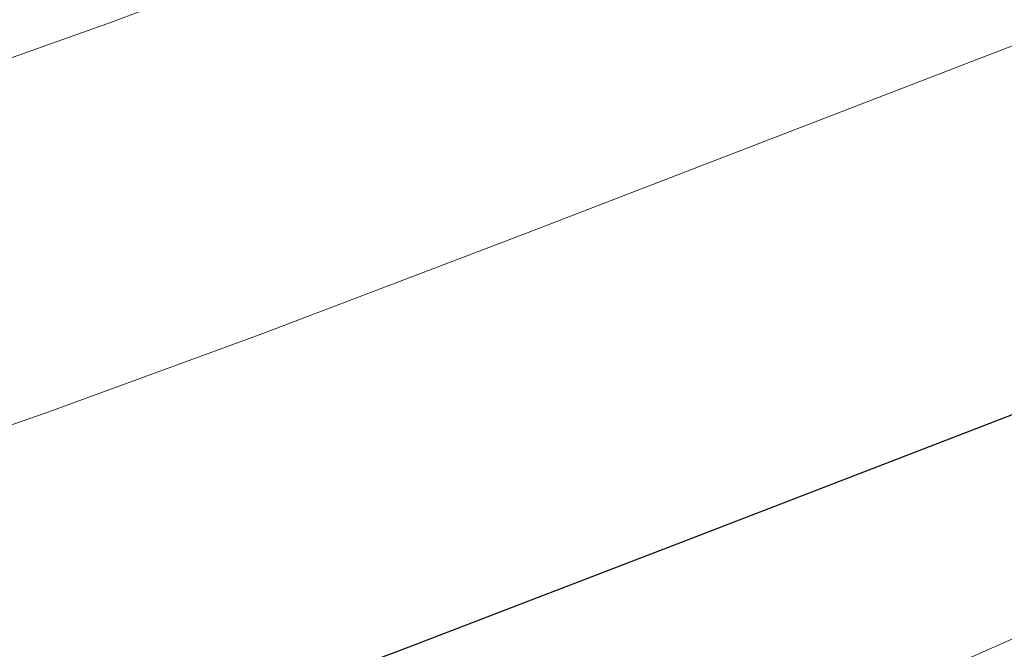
# Model space of a CAD drawing. Extents: x 1620613 to 1693141, y 557269 to 607790.
# Tile 74 of 256: x 1620779.23 to 1620782.1, y 607289.88 to 607291.72. Entities that reach past the tile are written whole.
import ezdxf

# ---------------------------------------------------------------- set-up
doc = ezdxf.new("R2010")
doc.units = 0
doc.header["$LTSCALE"] = 10
doc.header["$MEASUREMENT"] = 0
doc.linetypes.add('DGN Style 2', pattern=[7.346996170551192, 4.408197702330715, -2.938798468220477])
doc.linetypes.add('DGN Style 3', pattern=[10.28579463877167, 7.346996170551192, -2.938798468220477])
for name, color, linetype, lineweight in [('DT_X_Contour_Major', 132, 'DGN Style 3', 30), ('DT_X_Contour_Minor', 136, 'DGN Style 3', 0), ('SV_X_Top_of_Bank', 97, 'DGN Style 2', 0), ('XS_X_Ground_Line', 92, 'DGN Style 3', 13)]:
    doc.layers.add(name, color=color, linetype=linetype, lineweight=lineweight)

# ---------------------------------------------------------------- blocks, each defined once
blk = doc.blocks.new('*U1004')
at = {"layer": 'DT_X_Contour_Major', "elevation": -0.5999585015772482, "flags": 128}
blk.add_lwpolyline([(-10.73377092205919, 53.6119735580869), (-16.65830646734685, 49.39508286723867), (-17.82043761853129, 48.56852365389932), (-18.76774440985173, 47.89608488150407), (-19.50022684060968, 47.37776655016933), (-20.01788491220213, 47.01356865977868), (-21.11187395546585, 46.24786820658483), (-21.67916990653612, 45.79580808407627), (-22.56056597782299, 45.01390305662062), (-23.75606216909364, 43.90215312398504), (-25.26565848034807, 42.46055828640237), (-29.71004880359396, 38.17651217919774), (-31.24964678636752, 36.71359038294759), (-32.53514799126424, 35.53785957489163), (-33.56655241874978, 34.64931975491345), (-34.34386006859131, 34.04797092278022), (-36.07788476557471, 32.82729535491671), (-36.67514828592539, 32.41886035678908), (-37.16642032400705, 32.10906203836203), (-37.55170087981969, 31.89790039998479), (-37.83098995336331, 31.78537544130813), (-38.43443884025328, 31.61682445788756), (-38.67519470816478, 31.52673416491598), (-38.94487564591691, 31.38287652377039), (-39.24348165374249, 31.18525153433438), (-39.57101273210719, 30.93385919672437), (-40.48299570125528, 30.19178983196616), (-40.84040511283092, 29.94375833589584), (-41.22864612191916, 29.75621587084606), (-41.64771872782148, 29.62916243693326), (-42.09762293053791, 29.56259803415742), (-43.33847626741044, 29.46574500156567), (-43.85018974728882, 29.43326144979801), (-44.45469018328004, 29.40845056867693), (-45.1519775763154, 29.39131235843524), (-45.9420519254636, 29.38184681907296), (-49.84556845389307, 29.35557720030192), (-51.17910881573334, 28.78344180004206), (-51.61618658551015, 28.59568502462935), (-52.35590259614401, 28.27761558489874), (-53.39825684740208, 27.82923348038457), (-54.74324933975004, 27.25053871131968), (-58.73341364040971, 25.53360244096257), (-60.15440044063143, 24.92007024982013), (-61.42473761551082, 24.36717587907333), (-62.54442516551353, 23.87491932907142), (-63.5134630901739, 23.44330059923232), (-65.89669805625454, 22.37316774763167), (-66.88007602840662, 21.93247842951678), (-68.04278372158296, 21.41301011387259), (-69.38482113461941, 20.81476280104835), (-70.9061882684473, 20.13773649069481), (-75.20227358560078, 18.22729433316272), (-76.75395307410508, 17.53665850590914), (-78.18692755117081, 16.89758264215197), (-79.50119701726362, 16.31006674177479), (-80.69676147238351, 15.77411080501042), (-83.7266600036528, 14.41364159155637), (-84.86542697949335, 13.90157591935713), (-86.00930400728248, 13.3857308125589), (-87.15829108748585, 12.86610627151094), (-88.31238821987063, 12.34270229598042), (-91.39679397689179, 10.94191911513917), (-92.55209704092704, 10.41776898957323), (-93.704701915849, 9.895905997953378), (-94.85460860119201, 9.376330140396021), (-96.00181709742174, 8.859041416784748), (-99.05744216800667, 7.482654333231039), (-100.0939483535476, 7.015814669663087), (-100.9117481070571, 6.647585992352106), (-101.5108414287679, 6.377968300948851), (-101.8912283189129, 6.206961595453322), (-102.6139847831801, 5.882425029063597), (-102.9177686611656, 5.744124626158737), (-103.2870529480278, 5.57262584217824), (-103.7218376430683, 5.367928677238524), (-104.2221227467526, 5.130033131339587), (-105.6435502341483, 4.451380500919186), (-106.1211931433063, 4.223485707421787), (-106.4880512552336, 4.048790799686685), (-106.7441245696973, 3.927295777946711), (-106.8894130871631, 3.859000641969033), (-107.1291360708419, 3.747813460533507), (-107.2624900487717, 3.686513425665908), (-107.4827597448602, 3.586003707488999), (-107.7899451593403, 3.446284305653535), (-108.184046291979, 3.267355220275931), (-110.2259882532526, 2.340863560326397), (-110.4508946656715, 1.857240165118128), (-110.5099906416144, 1.749111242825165), (-110.5908901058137, 1.631991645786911), (-110.693593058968, 1.505881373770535), (-110.8180995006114, 1.370780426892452), (-111.1791879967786, 0.9985236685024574), (-111.3604077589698, 0.7363982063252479), (-111.6332506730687, 0.2292143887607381), (-111.9977167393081, -0.5230277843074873), (-112.453805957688, -1.520328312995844), (-113.7922080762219, -4.506540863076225), (-114.3463180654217, -5.614197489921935), (-115.0048464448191, -6.697507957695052), (-115.7677932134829, -7.756472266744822), (-116.6351583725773, -8.791090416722), (-119.0873566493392, -11.51761060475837), (-119.9171276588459, -12.44106565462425), (-120.567291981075, -13.1665406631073), (-121.0378496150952, -13.69403563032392), (-121.3288005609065, -14.02355055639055), (-121.8651941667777, -14.63828363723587), (-122.0436519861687, -14.84117075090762), (-122.1767302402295, -14.98878228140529), (-122.2644289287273, -15.08111822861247), (-122.306748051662, -15.11817859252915), (-122.3590929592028, -15.14330545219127), (-122.6215193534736, -15.30107688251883), (-123.3695398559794, -15.75554602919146), (-124.6031544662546, -16.5067128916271), (-126.3223631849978, -17.55457747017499), (-131.5543785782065, -20.7444799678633), (-133.3056607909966, -21.80791465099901), (-134.6354958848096, -22.60579182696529), (-135.5438838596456, -23.13811149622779), (-136.0308247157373, -23.40487365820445), (-136.7674041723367, -23.76216274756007), (-137.3613537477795, -24.05114544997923), (-138.5907678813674, -24.65012674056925), (-140.4556465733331, -25.55910661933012), (-142.9559898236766, -26.77808508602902), (-150.47085790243, -30.44202578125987), (-152.9982851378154, -31.66934858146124), (-154.9444157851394, -32.60336146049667), (-156.3092498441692, -33.24406441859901), (-157.0927873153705, -33.59145745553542), (-158.407158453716, -34.12675899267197), (-158.8597634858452, -34.31261257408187), (-159.2318002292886, -34.46869716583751), (-159.5232686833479, -34.5950127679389), (-159.7341688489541, -34.69155938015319), (-160.1891449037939, -34.90932502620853), (-160.403595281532, -34.9726859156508), (-160.7057143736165, -34.99944434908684), (-161.0955021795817, -34.98960032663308), (-161.5729586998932, -34.94315384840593), (-162.9630677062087, -34.77049329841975), (-163.5915896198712, -34.8109115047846), (-164.4345736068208, -35.06166153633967), (-165.4920196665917, -35.52274339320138), (-166.7639277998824, -36.19415707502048), (-170.4416322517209, -38.26503599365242), (-171.8236212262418, -39.01892638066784), (-173.2113098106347, -39.72743835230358), (-174.6046980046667, -40.3905719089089), (-176.0037858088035, -41.00832705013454), (-179.7422860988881, -42.59516954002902), (-181.0999493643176, -43.16763779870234), (-182.3690639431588, -43.69491070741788), (-183.5496298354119, -44.17698826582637), (-184.6416470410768, -44.61387047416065), (-187.4356280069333, -45.7186292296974), (-188.3588541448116, -46.0850279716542), (-189.0330468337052, -46.35565513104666), (-189.4582060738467, -46.5305107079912), (-189.6343318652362, -46.60959470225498), (-189.7719560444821, -46.69278991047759), (-190.073340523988, -46.87601981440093), (-190.8742758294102, -47.36331311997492), (-192.1747619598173, -48.1546698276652), (-193.9747989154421, -49.25008993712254), (-199.4409652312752, -52.57662809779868), (-201.3165164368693, -53.7176917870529), (-202.8435453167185, -54.64597923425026), (-204.0220518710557, -55.36149043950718), (-204.8520360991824, -55.86422540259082), (-206.6006309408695, -56.92115031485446), (-207.3815209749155, -57.37984330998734), (-208.4127449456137, -57.96322861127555), (-209.6943028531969, -58.67130621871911), (-211.2261946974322, -59.504076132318), (-215.6450181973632, -61.89105231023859), (-217.0946274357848, -62.6922008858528), (-218.1293375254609, -63.30541447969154), (-218.7491484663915, -63.73069309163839), (-218.9540602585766, -63.96803672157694), (-218.9472928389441, -64.35037309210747), (-219.2266561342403, -64.57905643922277), (-220.0698215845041, -64.97835420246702), (-221.4767891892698, -65.54826638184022), (-223.4475589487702, -66.28879297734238), (-233.9600228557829, -70.14268406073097), (-239.4100908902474, -72.23705121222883), (-240.4478701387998, -72.63609548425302), (-241.2254644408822, -72.93564237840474), (-241.7428737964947, -73.1356918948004), (-242.0000982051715, -73.23624403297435), (-242.3391166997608, -73.37171989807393), (-242.5651189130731, -73.4604465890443), (-242.9888616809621, -73.62501976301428), (-243.6103450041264, -73.86543941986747), (-244.4295688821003, -74.1817055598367), (-246.8778199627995, -75.12621057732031), (-247.6972221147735, -75.44054437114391), (-248.3192402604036, -75.67516698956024), (-248.7438743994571, -75.83007843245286), (-248.9711245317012, -75.90527870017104), (-249.3139462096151, -75.99953118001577), (-249.4553763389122, -76.03460672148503), (-249.6225504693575, -76.06914398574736), (-249.8154686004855, -76.10314297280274), (-250.0341307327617, -76.1366036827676), (-250.6515550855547, -76.2251145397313), (-250.7572361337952, -76.28727380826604), (-250.6112110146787, -76.40736847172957), (-250.2134797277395, -76.5853985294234), (-249.5640422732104, -76.82136398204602), (-247.4966008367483, -77.52785238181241), (-246.7252398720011, -77.69826776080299), (-245.9617380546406, -77.67964759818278), (-245.2060953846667, -77.47199189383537), (-244.4583118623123, -77.07530064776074), (-242.4747013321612, -75.76540993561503), (-241.3212684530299, -75.61646996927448), (-239.348677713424, -76.15206810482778), (-236.5569291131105, -77.37220434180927), (-232.9460226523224, -79.27687868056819), (-222.2247282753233, -85.26872771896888), (-218.6544389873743, -87.22645936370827), (-215.9845419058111, -88.60576751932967), (-214.2150370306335, -89.40665218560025), (-213.3459243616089, -89.62911336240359), (-212.228813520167, -89.4511118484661), (-211.7801512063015, -89.34597439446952), (-211.2719973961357, -89.16406316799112), (-210.7043520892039, -88.90537816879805), (-210.0772152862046, -88.56991939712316), (-208.3255284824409, -87.57299764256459), (-207.6233193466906, -87.1899204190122), (-206.8304570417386, -86.78838006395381), (-205.9469415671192, -86.36837657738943), (-204.9727729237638, -85.92990995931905), (-202.2541189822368, -84.7360481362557), (-201.2339543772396, -84.2960357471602), (-200.2124510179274, -83.87139494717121), (-199.1896089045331, -83.46212573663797), (-198.1654280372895, -83.06822811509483), (-195.4324940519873, -82.03832991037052), (-194.4539366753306, -81.65563499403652), (-193.5679650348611, -81.27997389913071), (-192.7745791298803, -80.91134662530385), (-192.0737789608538, -80.54975317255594), (-190.32842615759, -79.59488239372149), (-189.6504994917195, -79.24457638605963), (-188.9257340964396, -78.90981144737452), (-188.1541299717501, -78.59058757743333), (-187.3356871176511, -78.28690477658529), (-185.0907212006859, -77.49780539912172), (-184.3325525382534, -77.23034574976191), (-183.7417709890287, -77.01979133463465), (-183.3183765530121, -76.86614215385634), (-183.0623692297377, -76.76939820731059), (-182.6028658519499, -76.58728799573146), (-182.2722142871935, -76.4601734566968), (-181.6248871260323, -76.21541249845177), (-180.660884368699, -75.85300512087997), (-179.380206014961, -75.3729513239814), (-175.542829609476, -73.93594597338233), (-174.0332973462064, -73.36545769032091), (-172.3827328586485, -72.73174685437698), (-170.5911361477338, -72.0348134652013), (-168.6585072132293, -71.27465752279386), (-163.3167870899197, -69.16327827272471), (-161.5280496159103, -68.4570101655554), (-160.1681272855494, -67.92174028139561), (-159.2370200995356, -67.55746862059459), (-158.7347280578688, -67.36419518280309), (-157.9670361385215, -67.0767969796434), (-157.6216973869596, -66.92370839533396), (-157.1614500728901, -66.67999129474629), (-156.5862941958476, -66.3456456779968), (-155.8962297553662, -65.92067154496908), (-153.9028464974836, -64.666569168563), (-153.1282227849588, -64.20210239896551), (-152.2993890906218, -63.74927887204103), (-151.4163454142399, -63.30809858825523), (-150.4790917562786, -62.87856154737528), (-147.9074686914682, -61.74865376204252), (-146.8264920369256, -61.28267503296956), (-145.5122793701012, -60.73216968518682), (-143.9648306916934, -60.09713771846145), (-142.1841460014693, -59.37757913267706), (-137.1246721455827, -57.34605407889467), (-135.3881328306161, -56.65855684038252), (-133.9731202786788, -56.11970891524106), (-132.8796344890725, -55.72951030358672), (-132.107675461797, -55.48796100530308), (-130.4778204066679, -55.04202862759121), (-129.8940351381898, -54.86025327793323), (-129.3650706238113, -54.64937651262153), (-128.8909268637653, -54.40939833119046), (-128.4716038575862, -54.14031873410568), (-127.4265035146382, -53.38397125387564), (-127.0504658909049, -53.13931163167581), (-126.706178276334, -52.97259337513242), (-126.3936406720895, -52.8838164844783), (-126.1128530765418, -52.87298095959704), (-125.4064195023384, -52.94800804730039), (-125.1204987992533, -53.00101726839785), (-124.7925618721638, -53.10377461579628), (-124.4226087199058, -53.25628008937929), (-124.0106393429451, -53.45853368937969), (-121.9900777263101, -54.51846278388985), (-120.2412646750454, -53.72941421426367), (-119.9025982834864, -53.57761703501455), (-119.6360904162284, -53.46038916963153), (-119.4417410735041, -53.37773061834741), (-119.3195502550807, -53.32964138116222), (-119.0899194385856, -53.24749583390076), (-119.0016083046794, -53.21353781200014), (-118.9088980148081, -53.17327290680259), (-118.811788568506, -53.12670111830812), (-118.7102799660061, -53.07382244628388), (-118.433724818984, -52.92440347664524), (-118.341659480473, -52.87479305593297), (-118.2728798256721, -52.83802602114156), (-118.2273858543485, -52.81410237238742), (-118.2051775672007, -52.80302210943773), (-118.1770030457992, -52.79059925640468), (-118.1604607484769, -52.78334929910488), (-118.131964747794, -52.77091656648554), (-118.0915150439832, -52.75330105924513), (-118.0391116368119, -52.73050277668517), (-117.8834309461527, -52.66279699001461), (-117.8322742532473, -52.64046413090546), (-117.7955646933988, -52.62424489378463), (-117.7733022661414, -52.61413927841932), (-117.7654869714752, -52.61014728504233), (-117.7639090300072, -52.60765346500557), (-117.6817146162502, -52.57226779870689), (-117.4363148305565, -52.46798116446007), (-117.0277096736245, -52.29479356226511), (-116.4558991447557, -52.05270499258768), (-114.7134639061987, -51.31526751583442), (-114.0982569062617, -51.05326104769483), (-113.5594623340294, -50.82031975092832), (-113.0970801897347, -50.61644362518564), (-112.7111104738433, -50.44163267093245), (-111.783741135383, -50.01422368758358), (-111.4237898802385, -49.8491583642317), (-111.0394631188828, -49.67451913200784), (-110.630760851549, -49.49030599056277), (-110.1976830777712, -49.29651893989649), (-109.0103083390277, -48.76698825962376), (-108.4570306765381, -48.52119234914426), (-107.6877287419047, -48.18095262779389), (-106.7024025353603, -47.74626909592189), (-105.5010520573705, -47.21714175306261), (-102.0094184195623, -45.6802104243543), (-100.6969020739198, -45.10150892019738), (-99.37807826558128, -44.51810290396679), (-98.05294699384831, -43.9299923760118), (-96.72150825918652, -43.33717733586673), (-93.16259501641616, -41.75006454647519), (-91.76980779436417, -41.1275488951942), (-90.26063105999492, -40.45033653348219), (-88.63506481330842, -39.71842746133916), (-86.89310905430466, -38.93182167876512), (-82.09270768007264, -36.7612773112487), (-80.39681498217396, -35.99461507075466), (-78.90943791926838, -35.3225366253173), (-77.6305764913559, -34.74504197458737), (-76.56023069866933, -34.2621311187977), (-73.98399609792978, -33.1004805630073), (-72.97347641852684, -32.64564099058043), (-71.87409333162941, -32.15236019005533), (-70.68584683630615, -31.620638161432), (-69.40873693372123, -31.05047490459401), (-65.88462598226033, -29.4787845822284), (-64.62347106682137, -28.91544448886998), (-63.48308953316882, -28.40419195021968), (-62.46348138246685, -27.94502696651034), (-61.5646466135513, -27.53794953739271), (-59.32878507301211, -26.52185979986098), (-58.57041817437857, -26.17659243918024), (-57.97221363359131, -25.90285766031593), (-57.53417145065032, -25.70065546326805), (-57.25629162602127, -25.56998584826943), (-56.728828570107, -25.31691031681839), (-56.53680415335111, -25.22439875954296), (-56.35632819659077, -25.13667073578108), (-56.1874006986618, -25.05372624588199), (-56.03002166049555, -24.97556528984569), (-55.62574217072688, -24.7735141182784), (-55.42500568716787, -24.67597781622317), (-55.12600585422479, -24.53490728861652), (-54.72874267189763, -24.3503025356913), (-54.23321614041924, -24.12216355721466), (-52.78079425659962, -23.4557473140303), (-52.30419238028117, -23.23717727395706), (-51.96370316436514, -23.08127933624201), (-51.75932660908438, -22.98805350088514), (-51.69106271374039, -22.95749976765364), (-51.69050920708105, -22.95958594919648), (-51.6877333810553, -22.95901007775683), (-51.67982103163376, -22.95571782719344), (-51.66677215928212, -22.94970919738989), (-51.64858676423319, -22.94098418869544), (-51.59324368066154, -22.91409565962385), (-51.56284228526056, -22.89934679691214), (-51.51314541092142, -22.8752666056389), (-51.4441530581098, -22.84185508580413), (-51.35586522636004, -22.79911223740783), (-50.89883256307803, -22.57787251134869), (-50.69231312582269, -18.5527205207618), (-50.5474165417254, -17.63390223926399), (-50.2012351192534, -16.60251253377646), (-49.65376885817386, -15.45855140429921), (-48.90501775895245, -14.202018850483), (-46.63996837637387, -10.70117014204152), (-45.6946967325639, -9.466899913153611), (-44.55766883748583, -8.389725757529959), (-43.22888469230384, -7.469647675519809), (-41.70834429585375, -6.706665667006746), (-37.39789490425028, -4.881508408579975), (-35.95202314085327, -4.269288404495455), (-34.84724489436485, -3.801496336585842), (-34.08356016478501, -3.478132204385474), (-33.66096895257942, -3.299196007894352), (-32.98885040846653, -3.014603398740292), (-32.56708585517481, -2.771073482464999), (-31.80588110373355, -2.253928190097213), (-30.70523615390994, -1.463167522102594), (-29.26515100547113, -0.3987914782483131), (-24.97233701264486, 2.80436514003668), (-23.38410124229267, 3.962981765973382), (-21.8390044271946, 5.036464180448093), (-20.33704656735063, 6.024812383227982), (-18.87822766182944, 6.928026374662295), (-15.04556252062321, 9.223084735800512), (-13.7699835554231, 9.989806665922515), (-12.81774551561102, 10.56867868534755), (-12.18884840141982, 10.95970079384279), (-11.88329221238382, 11.16287299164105), (-11.49959694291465, 11.45419897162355), (-11.18522729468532, 11.65942326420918), (-10.52988980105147, 12.05660165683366), (-9.533584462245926, 12.64573414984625), (-8.196311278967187, 13.42682074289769), (-4.175625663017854, 15.76565712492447), (-2.723575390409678, 16.61259203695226), (-1.38293878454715, 17.39926948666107), (-0.1537158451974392, 18.12568947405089), (0.9640934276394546, 18.7918519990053), (3.796366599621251, 20.48794211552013), (4.937221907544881, 21.17791070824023), (6.235582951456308, 21.97574889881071), (7.691449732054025, 22.88145668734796), (9.304822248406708, 23.89503407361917), (13.81715660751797, 26.7417332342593), (15.40810793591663, 27.75897642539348), (16.79671115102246, 28.67568162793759), (17.9829662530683, 29.49184884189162), (18.9668732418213, 30.20747806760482), (21.32082772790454, 31.98177201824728), (22.13515316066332, 32.46913583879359), (22.8126635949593, 32.60050683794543), (23.353359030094, 32.37588501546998), (23.7572394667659, 31.79527037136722), (25.32277983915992, 28.25508544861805)], dxfattribs=at)
at = {"layer": 'DT_X_Contour_Minor', "transparency": 33554559, "flags": 128}
for points, elevation in [([(-12.97496903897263, 53.37573901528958), (-18.23852390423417, 49.62931276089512), (-19.27099995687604, 48.89497000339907), (-20.11261888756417, 48.29755298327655), (-20.76338069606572, 47.83706170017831), (-21.22328538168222, 47.51349615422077), (-22.19522171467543, 46.83322234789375), (-22.74166912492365, 46.39068553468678), (-23.65205910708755, 45.57328044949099), (-24.92639166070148, 44.38100709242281), (-26.56466678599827, 42.81386546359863), (-31.41865721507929, 38.13499675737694), (-33.06481164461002, 36.56212443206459), (-34.36278211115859, 35.35265898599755), (-35.31256861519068, 34.50660041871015), (-35.91417115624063, 34.02394873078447), (-37.05419931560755, 33.22142006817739), (-37.44686802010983, 32.9528959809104), (-37.76985301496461, 32.7492202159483), (-38.02315429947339, 32.6103927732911), (-38.20677187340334, 32.53641365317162), (-38.60350712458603, 32.42560042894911), (-38.78020298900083, 32.35138943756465), (-39.0127391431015, 32.21186638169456), (-39.30111558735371, 32.00703126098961), (-39.64533232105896, 31.73688407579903), (-40.63769733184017, 30.92940882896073), (-41.02660875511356, 30.65951587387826), (-41.44906926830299, 30.45544344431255), (-41.90507887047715, 30.31719153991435), (-42.39463756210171, 30.24476016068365), (-43.74485952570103, 30.13937051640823), (-44.25464801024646, 30.10434035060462), (-44.7713469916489, 30.07829208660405), (-45.2949564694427, 30.06122572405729), (-45.82547644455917, 30.05314126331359), (-48.31736081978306, 30.03637154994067), (-50.71730723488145, 29.00671070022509), (-51.34218582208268, 28.73839608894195), (-52.18827312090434, 28.37473547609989), (-53.25556913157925, 27.91572886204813), (-54.54407385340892, 27.36137624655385), (-58.27503139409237, 25.75597460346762), (-59.63144519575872, 25.16984402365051), (-60.90246844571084, 24.61550351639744), (-62.08810114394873, 24.09295308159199), (-63.18834329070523, 23.60219271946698), (-66.00846827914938, 22.33588518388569), (-67.12218662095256, 21.83661336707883), (-68.34824790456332, 21.28852856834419), (-69.68665212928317, 20.6916307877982), (-71.13739929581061, 20.04592002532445), (-75.15584899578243, 18.25894068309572), (-76.6348157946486, 17.60056028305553), (-78.05787891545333, 16.96565358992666), (-79.42503835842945, 16.35422060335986), (-80.73629412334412, 15.7662613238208), (-84.15843792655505, 14.22966818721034), (-85.416614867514, 13.66403341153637), (-86.62453783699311, 13.11957393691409), (-87.78220683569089, 12.59628976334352), (-88.88962186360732, 12.09418089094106), (-91.77572330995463, 10.78345763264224), (-92.85674899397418, 10.29300645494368), (-93.93524996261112, 9.804695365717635), (-95.01122621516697, 9.31852436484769), (-96.08467775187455, 8.83449345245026), (-98.94384889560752, 7.546597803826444), (-99.9229301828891, 7.105634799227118), (-100.7157956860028, 6.74866752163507), (-101.32244540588, 6.475695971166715), (-101.7428793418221, 6.286720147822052), (-102.6157487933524, 5.894778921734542), (-102.9645121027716, 5.736403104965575), (-103.3561499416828, 5.555231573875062), (-103.7906623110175, 5.351264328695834), (-104.2680492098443, 5.124501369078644), (-105.5982469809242, 4.489405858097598), (-106.0508482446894, 4.273533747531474), (-106.4110037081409, 4.102239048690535), (-106.6787133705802, 3.975521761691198), (-106.8539772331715, 3.893381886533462), (-107.1980864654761, 3.7337787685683), (-107.3863440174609, 3.647221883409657), (-107.6930347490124, 3.507253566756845), (-108.1181586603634, 3.313873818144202), (-108.661715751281, 3.067082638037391), (-110.7965216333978, 2.098481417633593), (-111.1732024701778, 1.927646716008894), (-111.399154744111, 1.825253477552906), (-111.4743784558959, 1.791301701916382), (-111.4740036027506, 1.792018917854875), (-111.47424429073, 1.79208132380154), (-111.4752474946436, 1.791730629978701), (-111.4770132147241, 1.790966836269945), (-111.4898997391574, 1.784883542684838), (-111.4918796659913, 1.783998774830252), (-111.4932398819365, 1.783446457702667), (-111.4939803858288, 1.783226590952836), (-111.4951287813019, 1.783083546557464), (-111.4958629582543, 1.782857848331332), (-111.4972041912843, 1.782288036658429), (-111.4991524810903, 1.781374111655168), (-111.5017078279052, 1.780116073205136), (-111.5093314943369, 1.776302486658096), (-111.5127833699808, 1.774572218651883), (-111.5174212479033, 1.772241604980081), (-111.523245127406, 1.76931064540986), (-111.5302550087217, 1.765779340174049), (-111.5657351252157, 1.747899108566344), (-111.6409026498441, 1.582705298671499), (-111.7199048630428, 1.406909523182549), (-111.9246968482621, 0.9503195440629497), (-112.2552786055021, 0.2129353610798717), (-112.7116501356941, -0.8052430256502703), (-114.0963605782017, -3.894777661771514), (-114.6758191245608, -5.047626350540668), (-115.3756619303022, -6.189021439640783), (-116.1958889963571, -7.318962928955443), (-117.13650032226, -8.43745081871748), (-119.8053095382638, -11.40481372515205), (-120.6890922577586, -12.38773940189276), (-121.3388335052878, -13.11099425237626), (-121.7545332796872, -13.57457827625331), (-121.936191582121, -13.77849147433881), (-122.1085584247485, -13.97603223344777), (-122.1659047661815, -14.04122878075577), (-122.208668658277, -14.08866285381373), (-122.2368501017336, -14.11833445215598), (-122.2504490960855, -14.13024357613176), (-122.2672698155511, -14.13831794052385), (-122.5394817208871, -14.30356690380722), (-123.3435018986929, -14.79325802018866), (-124.6793303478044, -15.60739128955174), (-126.5469670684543, -16.74596671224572), (-132.2364093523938, -20.21475737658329), (-134.105265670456, -21.35392835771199), (-135.4447529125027, -22.1698483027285), (-136.2548710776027, -22.6625172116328), (-136.535620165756, -22.83193508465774), (-136.5784589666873, -22.85271469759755), (-136.9735989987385, -23.04533367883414), (-138.1268899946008, -23.60760591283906), (-140.0383319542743, -24.53953139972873), (-142.7079248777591, -25.84111013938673), (-150.8377072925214, -29.80485778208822), (-153.553987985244, -31.12529474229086), (-155.6054932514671, -32.11379489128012), (-156.9922230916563, -32.77035822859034), (-157.7141775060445, -33.09498475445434), (-158.7530220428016, -33.51807307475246), (-159.1169006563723, -33.66791115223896), (-159.429403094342, -33.80010914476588), (-159.6905293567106, -33.914667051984), (-159.900279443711, -34.01158487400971), (-160.3911114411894, -34.24651228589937), (-160.6043641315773, -34.31711445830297), (-160.875998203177, -34.35272541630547), (-161.2060136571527, -34.35334516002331), (-161.5944104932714, -34.31897368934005), (-162.7079772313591, -34.18066148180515), (-163.2592593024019, -34.23995228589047), (-164.0779304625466, -34.5215588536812), (-165.1639907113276, -35.02548118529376), (-166.5174400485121, -35.75171928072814), (-170.4831570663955, -37.98477522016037), (-171.9733739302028, -38.79770512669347), (-173.4697367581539, -39.56170289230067), (-174.9722455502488, -40.27676851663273), (-176.4809003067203, -40.94290199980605), (-180.5121742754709, -42.65401510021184), (-181.9454305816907, -43.25916436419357), (-183.2217440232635, -43.79127733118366), (-184.3411146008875, -44.25035400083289), (-185.3035423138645, -44.63639437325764), (-187.6607590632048, -45.56845363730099), (-188.439663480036, -45.87757573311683), (-189.0084641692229, -46.10589757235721), (-189.3671611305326, -46.25341915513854), (-189.5157543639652, -46.32014048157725), (-189.6318646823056, -46.39033034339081), (-189.947246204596, -46.58210706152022), (-190.8063080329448, -47.10479481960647), (-192.2090501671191, -47.95839361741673), (-194.1554726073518, -49.14290345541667), (-200.070839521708, -52.74281107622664), (-202.0672929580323, -53.95756140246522), (-203.620128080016, -54.90188166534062), (-204.7293448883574, -55.57577186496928), (-205.3949433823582, -55.97923200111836), (-206.5783816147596, -56.69455228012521), (-207.1627002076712, -57.0351443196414), (-208.0280773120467, -57.52043022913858), (-209.1745129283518, -58.15041000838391), (-210.602007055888, -58.92508365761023), (-217.9194495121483, -62.87784638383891), (-219.0398206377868, -63.30538070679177), (-219.2505596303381, -63.38580907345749), (-219.4026175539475, -63.44386517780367), (-219.4959944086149, -63.4795490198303), (-219.5306901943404, -63.49286059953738), (-219.5449708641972, -63.49852846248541), (-219.9455073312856, -63.65250679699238), (-221.1364062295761, -64.11019090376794), (-223.1176675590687, -64.87158078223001), (-225.8892913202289, -65.93667643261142), (-234.3341045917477, -69.18187252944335), (-237.1589949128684, -70.26825595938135), (-239.3000559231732, -71.09350917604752), (-240.7572876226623, -71.65763217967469), (-241.5306900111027, -71.96062497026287), (-242.6813239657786, -72.4204321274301), (-243.1614611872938, -72.6108825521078), (-243.7388973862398, -72.8373784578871), (-244.4136325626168, -73.09991984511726), (-245.1856667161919, -73.39850671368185), (-247.3741564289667, -74.24279900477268), (-248.1301286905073, -74.5302451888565), (-248.7566781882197, -74.75936452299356), (-249.2538049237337, -74.9301570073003), (-249.621508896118, -75.04262264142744), (-250.4294891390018, -75.2647618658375), (-250.7628191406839, -75.3474297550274), (-251.1568239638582, -75.42882900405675), (-251.6115036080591, -75.50895961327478), (-252.1268580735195, -75.58782158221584), (-253.5820364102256, -75.79642864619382), (-253.8311110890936, -75.9429288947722), (-253.486951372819, -76.22597434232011), (-252.5495572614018, -76.64556498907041), (-251.0189287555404, -77.20170083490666), (-246.146273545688, -78.86679002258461), (-244.4649413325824, -79.35867311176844), (-243.0754360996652, -79.58550548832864), (-241.9777578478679, -79.54728715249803), (-241.1719065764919, -79.2440181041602), (-239.4120724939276, -78.08189969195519), (-238.3887614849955, -77.9497620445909), (-236.63870402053, -78.42493791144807), (-234.1619001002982, -79.50742729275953), (-230.958349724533, -81.19723018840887), (-221.4465534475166, -86.51312259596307), (-218.2689537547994, -88.2483904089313), (-215.870001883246, -89.46727454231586), (-214.2496978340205, -90.16977499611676), (-213.4080416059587, -90.35589177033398), (-212.2018220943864, -90.16369159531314), (-211.7173712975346, -90.05016763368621), (-211.1686835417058, -89.85374587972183), (-210.5557588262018, -89.5744263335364), (-209.8785971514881, -89.2122089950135), (-207.9871834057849, -88.13576570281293), (-207.2598276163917, -87.73568616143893), (-206.4963205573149, -87.3427800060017), (-205.6966622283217, -86.95704723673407), (-204.8608526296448, -86.57848785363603), (-202.5838253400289, -85.5785606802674), (-201.6978803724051, -85.19815493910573), (-200.7478159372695, -84.80688309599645), (-199.7336320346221, -84.40474515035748), (-198.6553286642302, -83.99174110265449), (-195.6943603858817, -82.8759088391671), (-194.6341527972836, -82.46128209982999), (-193.6742562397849, -82.05427607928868), (-192.8146707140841, -81.65489077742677), (-192.0553962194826, -81.26312619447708), (-190.164412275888, -80.22858159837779), (-189.4299198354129, -79.8490462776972), (-188.6446804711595, -79.48634876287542), (-187.8086941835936, -79.14048905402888), (-186.9219609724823, -78.81146715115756), (-184.489676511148, -77.95652581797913), (-183.6682467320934, -77.66674950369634), (-183.0281707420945, -77.43862656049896), (-182.5694485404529, -77.27215698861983), (-182.2920801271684, -77.16734078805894), (-181.7942360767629, -76.97003541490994), (-181.4727164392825, -76.8460657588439), (-180.8815405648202, -76.62213582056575), (-180.020708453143, -76.29824559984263), (-178.8902201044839, -75.87439509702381), (-175.5160428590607, -74.6108467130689), (-174.1374128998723, -74.0889399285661), (-172.5321559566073, -73.47088086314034), (-170.7002720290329, -72.75666951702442), (-168.6417611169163, -71.9463058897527), (-162.8502293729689, -69.65713317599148), (-160.9177755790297, -68.89397842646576), (-159.4640630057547, -68.32139371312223), (-158.4890916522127, -67.93937903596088), (-157.9928615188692, -67.74793439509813), (-157.3079027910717, -67.49150873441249), (-156.9997807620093, -67.3549183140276), (-156.5891337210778, -67.13746629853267), (-156.0759616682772, -66.83915268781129), (-155.4602646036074, -66.45997748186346), (-153.681705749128, -65.34102813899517), (-152.9905622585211, -64.92661636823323), (-152.2510509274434, -64.52259306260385), (-151.4631717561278, -64.12895822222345), (-150.6269247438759, -63.74571184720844), (-148.3324422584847, -62.73757280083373), (-147.3215041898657, -62.30315822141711), (-146.0095518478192, -61.75601876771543), (-144.396585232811, -61.09615443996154), (-142.4826043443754, -60.32356523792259), (-136.9773029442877, -58.1130275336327), (-135.0877443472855, -57.36494984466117), (-133.5480446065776, -56.7786200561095), (-132.3582037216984, -56.35403816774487), (-131.5182216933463, -56.09120417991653), (-129.7447480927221, -55.60597741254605), (-129.1324703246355, -55.42479296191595), (-128.6257422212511, -55.24515968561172), (-128.2245637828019, -55.06707758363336), (-127.9289350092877, -54.89054665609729), (-127.281324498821, -54.42186574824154), (-127.0331768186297, -54.27186610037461), (-126.774441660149, -54.17337783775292), (-126.5051190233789, -54.12640096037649), (-126.2252089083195, -54.1309354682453), (-125.4646652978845, -54.21170933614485), (-125.184771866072, -54.25412879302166), (-124.9154992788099, -54.32080676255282), (-124.6568475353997, -54.41174324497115), (-124.4088166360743, -54.52693824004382), (-123.2761210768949, -55.12111808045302), (-120.9683138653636, -54.07985642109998), (-120.5213954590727, -53.87953848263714), (-120.1697004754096, -53.72483966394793), (-119.9132289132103, -53.61575996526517), (-119.7519807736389, -53.55229938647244), (-119.448950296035, -53.44389666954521), (-119.3324112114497, -53.39908423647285), (-119.2100668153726, -53.34594897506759), (-119.0819171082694, -53.28449088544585), (-118.9479620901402, -53.21470996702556), (-118.5830082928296, -53.01753041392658), (-118.4615150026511, -52.95206241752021), (-118.3707504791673, -52.90354309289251), (-118.310714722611, -52.87197244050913), (-118.2814077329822, -52.85735045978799), (-118.2442274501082, -52.84095674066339), (-118.2223975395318, -52.83138939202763), (-118.1847930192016, -52.81498263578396), (-118.1314138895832, -52.79173647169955), (-118.0622601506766, -52.76165089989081), (-117.8568173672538, -52.67230349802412), (-117.7893088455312, -52.64283211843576), (-117.7408653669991, -52.62142853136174), (-117.7114869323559, -52.60809273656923), (-117.7011735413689, -52.60282473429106), (-117.6990912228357, -52.59953378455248), (-117.6219161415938, -52.56608089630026), (-117.3919526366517, -52.46819044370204), (-117.0092007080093, -52.30586242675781), (-116.4736603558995, -52.07909684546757), (-114.8418348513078, -51.38847187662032), (-114.2584243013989, -51.13975300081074), (-113.7320617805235, -50.91156510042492), (-113.2627472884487, -50.70390817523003), (-112.8504808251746, -50.51678222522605), (-111.827167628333, -50.04515432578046), (-111.4299765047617, -49.86301165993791), (-111.0058880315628, -49.67030458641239), (-110.554902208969, -49.46703310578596), (-110.0770190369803, -49.25319721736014), (-108.7668007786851, -48.66888230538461), (-108.1837557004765, -48.40975003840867), (-107.4172841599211, -48.07058942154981), (-106.4673861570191, -47.65140045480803), (-105.3340616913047, -47.1521831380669), (-102.0672944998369, -45.7142324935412), (-100.8118101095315, -45.16053824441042), (-99.49543233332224, -44.57791848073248), (-98.11816117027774, -43.96637320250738), (-96.6799966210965, -43.32590240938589), (-92.76369997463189, -41.5794129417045), (-91.26805140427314, -40.91111520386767), (-89.7183281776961, -40.21608909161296), (-88.11453029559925, -39.49433460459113), (-86.45665775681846, -38.74585174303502), (-81.96356477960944, -36.71425961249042), (-80.376238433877, -35.99667696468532), (-78.98407913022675, -35.36762311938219), (-77.78708686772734, -34.82709807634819), (-76.78526164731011, -34.37510183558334), (-74.37395044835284, -33.28781693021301), (-73.40075753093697, -32.84989111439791), (-72.28966217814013, -32.35157734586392), (-71.0406643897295, -31.79287562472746), (-69.65376416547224, -31.17378595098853), (-65.77149365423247, -29.44236288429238), (-64.39948722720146, -28.82964148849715), (-63.19517082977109, -28.29004460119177), (-62.15854446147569, -27.82357222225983), (-61.28960812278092, -27.43022435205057), (-59.19603125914, -26.4787960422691), (-58.48592494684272, -26.15550063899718), (-57.92578865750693, -25.89918566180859), (-57.5156223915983, -25.70985111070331), (-57.25542614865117, -25.58749698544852), (-56.76152953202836, -25.35052655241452), (-56.57630622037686, -25.26119396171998), (-56.39105874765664, -25.1709240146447), (-56.20578711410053, -25.07971671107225), (-56.02049131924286, -24.98757205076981), (-55.52633698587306, -24.74060314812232), (-55.30042485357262, -24.63030785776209), (-54.99330420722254, -24.48464866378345), (-54.60497504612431, -24.30362556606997), (-54.13543737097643, -24.08723856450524), (-52.77505888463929, -23.46305468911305), (-52.32862941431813, -23.25845270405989), (-52.00962486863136, -23.11278465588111), (-51.81804524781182, -23.02605054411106), (-51.75389055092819, -22.99825036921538), (-51.7527112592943, -23.00269515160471), (-51.74679713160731, -23.0014682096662), (-51.72993921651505, -22.99445379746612), (-51.70213751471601, -22.98165191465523), (-51.66339202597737, -22.96306256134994), (-51.54547900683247, -22.90577432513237), (-51.4807063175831, -22.87435065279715), (-51.37482301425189, -22.82304581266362), (-51.22782909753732, -22.75185980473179), (-51.03972456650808, -22.66079262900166), (-50.06597865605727, -22.18942308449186), (-49.91738080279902, -19.29318748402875), (-49.7747274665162, -18.57272255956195), (-49.41045225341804, -17.65257161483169), (-48.82455516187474, -16.53273464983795), (-48.01703619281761, -15.21321166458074), (-45.56815643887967, -11.42823567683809), (-44.5813649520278, -10.10869638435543), (-43.4576503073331, -8.988810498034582), (-42.19701250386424, -8.068578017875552), (-40.79945154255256, -7.347998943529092), (-36.8900581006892, -5.692659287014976), (-35.57871418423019, -5.137401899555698), (-34.57672751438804, -4.713134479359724), (-33.88409809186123, -4.419857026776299), (-33.50082591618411, -4.257569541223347), (-32.89124311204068, -3.999456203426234), (-32.47245559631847, -3.751525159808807), (-31.67328015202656, -3.201317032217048), (-30.49371677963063, -2.348831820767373), (-28.93376547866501, -1.194069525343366), (-24.26671143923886, 2.288332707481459), (-22.57535403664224, 3.526794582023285), (-21.00157235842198, 4.630378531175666), (-19.54536640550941, 5.599084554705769), (-18.20673617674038, 6.432912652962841), (-14.79382320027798, 8.476617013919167), (-13.65435439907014, 9.162094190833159), (-12.79563272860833, 9.68574745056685), (-12.21765818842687, 10.04757679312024), (-11.9204307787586, 10.24758221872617), (-11.50215386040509, 10.5651647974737), (-11.15945073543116, 10.78888552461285), (-10.4450490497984, 11.22186077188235), (-9.358948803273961, 11.86409053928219), (-7.901149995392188, 12.71557482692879), (-3.518088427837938, 15.26520562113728), (-1.963884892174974, 16.17127600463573), (-0.5885704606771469, 16.97726405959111), (0.6078548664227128, 17.683169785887), (1.625391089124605, 18.28899318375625), (4.100302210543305, 19.77107914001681), (5.143483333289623, 20.40318336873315), (6.416843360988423, 21.18793158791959), (7.920382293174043, 22.12532379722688), (9.654100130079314, 23.21535999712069), (14.58425290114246, 26.32564851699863), (16.28994077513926, 27.41252801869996), (17.70938981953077, 28.34045013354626), (18.84260003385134, 29.10941486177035), (19.68957141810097, 29.71942220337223), (21.56651000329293, 31.13416526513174), (22.22825845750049, 31.49463311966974), (22.80579988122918, 31.51497938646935), (23.29913427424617, 31.19520406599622), (23.70826163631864, 30.5353071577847), (25.42103958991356, 26.66217121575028)], -0.1999585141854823), ([(-15.21616715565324, 53.13950447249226), (-19.81874134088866, 49.86354265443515), (-20.72156229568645, 49.22141635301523), (-21.45749336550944, 48.69902108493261), (-22.02653455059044, 48.29635685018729), (-22.42868585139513, 48.01342364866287), (-23.27856947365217, 47.41857648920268), (-23.80416834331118, 46.98556298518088), (-24.74355223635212, 46.13265784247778), (-26.09672115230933, 44.85986106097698), (-27.86367509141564, 43.16717264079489), (-33.12726562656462, 38.09348133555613), (-34.87997650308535, 36.41065848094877), (-36.19041623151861, 35.16745839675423), (-37.05858481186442, 34.36388108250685), (-37.48448224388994, 33.99992653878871), (-38.03051386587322, 33.61554478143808), (-38.21858775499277, 33.48693160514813), (-38.37328570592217, 33.38937839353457), (-38.49460771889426, 33.32288514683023), (-38.5825537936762, 33.28745186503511), (-38.77257540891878, 33.23437640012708), (-38.88521126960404, 33.17604471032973), (-39.08060264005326, 33.04085623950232), (-39.3587495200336, 32.82881098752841), (-39.71965190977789, 32.53990895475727), (-40.79239896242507, 31.66702782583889), (-41.21281239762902, 31.37527341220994), (-41.66949241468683, 31.15467101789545), (-42.16243901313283, 31.00522064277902), (-42.6916521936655, 30.92692228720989), (-44.15124278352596, 30.8129960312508), (-44.65910627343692, 30.77541925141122), (-45.08800380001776, 30.74813360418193), (-45.43793536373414, 30.73113908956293), (-45.7089009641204, 30.72443570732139), (-46.78915318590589, 30.71716589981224), (-50.25550565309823, 29.22997960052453), (-51.06818505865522, 28.88110715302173), (-52.02064364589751, 28.47185536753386), (-53.11288141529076, 28.00222424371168), (-54.34489836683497, 27.47221378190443), (-57.81664914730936, 25.97834676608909), (-59.108489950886, 25.4196177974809), (-60.38019927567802, 24.86383115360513), (-61.63177712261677, 24.31098683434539), (-62.86322349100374, 23.76108483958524), (-66.12023850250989, 22.29860262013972), (-67.36429721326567, 21.74074830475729), (-68.65371208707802, 21.16404702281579), (-69.9884831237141, 20.56849877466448), (-71.36861032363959, 19.95410356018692), (-75.10942440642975, 18.29058703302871), (-76.51567851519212, 17.66446206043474), (-77.92883027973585, 17.03372453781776), (-79.34887969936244, 16.39837446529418), (-80.77582677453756, 15.75841184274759), (-84.59021584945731, 14.04569478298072), (-85.96780275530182, 13.42649090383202), (-87.23977166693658, 12.8534170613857), (-88.40612258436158, 12.32647325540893), (-89.46685550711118, 11.84565948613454), (-92.15465264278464, 10.62499615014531), (-93.16140094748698, 10.16824392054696), (-94.16579800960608, 9.713484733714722), (-95.16784382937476, 9.260718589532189), (-96.16753840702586, 8.809945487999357), (-98.83025562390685, 7.610541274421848), (-99.75191201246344, 7.19545492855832), (-100.5198432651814, 6.84974905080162), (-101.1340493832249, 6.573423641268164), (-101.5945303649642, 6.366478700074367), (-102.6175128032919, 5.907132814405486), (-103.011255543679, 5.728681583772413), (-103.425246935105, 5.537837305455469), (-103.8594869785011, 5.334599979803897), (-104.3139756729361, 5.1189696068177), (-105.5529437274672, 4.527431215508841), (-105.9805033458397, 4.32358178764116), (-106.3339561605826, 4.1556872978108), (-106.613302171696, 4.023747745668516), (-106.818541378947, 3.927763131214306), (-107.2670368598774, 3.719744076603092), (-107.4843943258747, 3.619638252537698), (-107.8000951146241, 3.475335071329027), (-108.2141392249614, 3.286834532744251), (-108.7265266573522, 3.054136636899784), (-110.2240175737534, 2.374679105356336), (-110.7152033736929, 2.152073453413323), (-111.0656425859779, 1.993849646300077), (-111.2753352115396, 1.900007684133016), (-111.3442812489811, 1.870547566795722), (-111.3404752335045, 1.87782971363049), (-111.3429190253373, 1.878463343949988), (-111.3531049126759, 1.874902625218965), (-111.371032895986, 1.867147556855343), (-111.3967029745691, 1.855198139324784), (-111.4754793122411, 1.817740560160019), (-111.5018743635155, 1.805381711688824), (-111.5219772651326, 1.796398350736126), (-111.5357880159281, 1.79079047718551), (-111.5433066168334, 1.788558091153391), (-111.5549666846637, 1.787105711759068), (-111.5624210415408, 1.784814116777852), (-111.5760390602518, 1.779028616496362), (-111.5958207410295, 1.769749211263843), (-111.6217660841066, 1.756975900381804), (-111.6991718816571, 1.718255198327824), (-111.7342200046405, 1.700687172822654), (-111.7813100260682, 1.677023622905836), (-111.8404419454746, 1.647264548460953), (-111.9116157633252, 1.611409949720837), (-112.2718580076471, 1.429865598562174), (-113.0350606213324, -0.2474059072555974), (-113.2177541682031, -0.6502334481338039), (-113.4387479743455, -1.13988542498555), (-113.6980420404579, -1.716361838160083), (-113.9956363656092, -2.379662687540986), (-114.8402882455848, -4.264230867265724), (-115.2146300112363, -4.99066763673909), (-115.7041663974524, -5.756551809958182), (-116.3088974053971, -6.561883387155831), (-117.0288230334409, -7.406662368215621), (-120.6572634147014, -11.44100822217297), (-121.7109238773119, -12.4702595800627), (-121.9242665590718, -12.67251216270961), (-122.1127258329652, -12.838162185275), (-122.2763016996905, -12.96720964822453), (-122.4149941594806, -13.0596545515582), (-122.7516628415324, -13.25737088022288), (-123.1181484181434, -13.47519358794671), (-123.9651036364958, -13.98037446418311), (-125.2925284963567, -14.77291350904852), (-127.1004229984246, -15.85281072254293), (-132.5621011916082, -19.11568085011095), (-134.3564604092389, -20.18775530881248), (-135.643279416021, -20.95682608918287), (-136.4225582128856, -21.4228931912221), (-136.6942967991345, -21.5859566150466), (-136.7422127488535, -21.61678750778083), (-136.7928334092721, -21.64935871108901), (-136.9087584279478, -21.72394915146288), (-137.0899878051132, -21.84055882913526), (-137.3365215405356, -21.99918774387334), (-138.0810173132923, -22.47822383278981), (-138.3978712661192, -22.6746115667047), (-138.790061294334, -22.90449770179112), (-139.2575873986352, -23.16788223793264), (-139.8004495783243, -23.46476517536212), (-142.5095905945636, -24.92838181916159), (-153.1870326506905, -30.13426355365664), (-155.2248335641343, -31.12493864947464), (-156.7621897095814, -31.86587176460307), (-157.7991010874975, -32.35706289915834), (-158.3355676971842, -32.59851205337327), (-159.0988856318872, -32.90938715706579), (-159.3740378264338, -33.02320973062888), (-159.6270059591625, -33.13152112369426), (-159.8577900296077, -33.23432133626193), (-160.0663900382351, -33.33161036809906), (-160.5930779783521, -33.58369954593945), (-160.8051329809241, -33.66154300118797), (-161.0462820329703, -33.70600648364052), (-161.3165251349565, -33.71708999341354), (-161.615862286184, -33.69479353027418), (-162.4528867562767, -33.59082966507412), (-162.9269289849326, -33.66899306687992), (-163.721287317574, -33.98145617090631), (-164.8359617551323, -34.52821897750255), (-166.2709522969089, -35.30928148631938), (-170.5246818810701, -37.7045144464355), (-172.1231266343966, -38.57648387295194), (-173.7281637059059, -39.39596743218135), (-175.339793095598, -40.16296512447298), (-176.9580148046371, -40.87747694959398), (-181.2820624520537, -42.71286066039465), (-182.7909117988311, -43.35069092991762), (-184.0744241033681, -43.88764395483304), (-185.1325993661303, -44.32371973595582), (-185.9654375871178, -44.65891827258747), (-187.8858901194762, -45.41827804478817), (-188.520472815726, -45.67012349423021), (-188.9838815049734, -45.85614001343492), (-189.2761161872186, -45.97632760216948), (-189.3971768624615, -46.0306862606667), (-189.4917733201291, -46.08787077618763), (-189.8211518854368, -46.28819430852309), (-190.7383402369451, -46.84627651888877), (-192.2433383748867, -47.76211740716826), (-194.3361462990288, -49.03571697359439), (-200.7007138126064, -52.90899405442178), (-202.8180694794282, -54.19743101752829), (-204.3967108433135, -55.15778409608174), (-205.4366379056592, -55.79005328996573), (-205.9378506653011, -56.09423859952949), (-206.5561322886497, -56.46795424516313), (-206.8614067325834, -56.64589492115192), (-207.3135188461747, -56.89943021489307), (-207.912468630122, -57.22856012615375), (-208.6582560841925, -57.63328465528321), (-212.4812187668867, -59.69838656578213), (-217.9525532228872, -61.78625121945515), (-218.9816974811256, -62.17902329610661), (-219.7242726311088, -62.46254038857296), (-220.1802786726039, -62.63680249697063), (-220.3497156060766, -62.70180962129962), (-220.4194552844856, -62.72948864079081), (-220.8007980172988, -62.87632058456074), (-221.8925214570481, -63.29605715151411), (-223.6946256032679, -63.98869834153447), (-226.2071104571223, -64.95424415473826), (-233.8542443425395, -67.8929058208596), (-236.4554405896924, -68.89391066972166), (-238.5236789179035, -69.69292896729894), (-240.0589593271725, -70.28996071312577), (-241.0612818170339, -70.68500590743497), (-243.0235312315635, -71.46914435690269), (-243.7578034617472, -71.7613185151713), (-244.4889330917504, -72.04973715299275), (-245.2169201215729, -72.33440027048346), (-245.9417645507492, -72.61530786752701), (-247.8704928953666, -73.35938743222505), (-248.5630352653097, -73.6199460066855), (-249.1941161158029, -73.8435620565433), (-249.7637354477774, -74.0302355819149), (-250.271893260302, -74.17996658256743), (-251.5450320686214, -74.52999255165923), (-252.0702619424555, -74.6602527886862), (-252.691097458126, -74.78851402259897), (-253.4075386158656, -74.91477625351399), (-254.2195854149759, -75.03903948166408), (-256.5125177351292, -75.36774275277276), (-256.9049860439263, -75.59858398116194), (-256.3626917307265, -76.04458021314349), (-254.8856347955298, -76.705731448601), (-252.4738152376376, -77.58203768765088), (-244.7959462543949, -80.20572766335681), (-242.204642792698, -81.01907846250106), (-240.1891341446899, -81.49136337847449), (-238.7494203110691, -81.62258241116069), (-237.8855012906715, -81.41273556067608), (-236.3494436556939, -80.39838944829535), (-235.4562545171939, -80.28305411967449), (-233.928730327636, -80.69780771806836), (-231.7668710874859, -81.64265024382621), (-228.9706767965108, -83.11758169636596), (-220.6683786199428, -87.75751747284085), (-217.8834685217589, -89.27032145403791), (-215.7554618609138, -90.32878156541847), (-214.2843586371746, -90.93289780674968), (-213.4701588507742, -91.08267017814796), (-212.174830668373, -90.87627134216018), (-211.6545913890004, -90.75436087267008), (-211.0653696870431, -90.54342859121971), (-210.4071655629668, -90.2434744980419), (-209.6799790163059, -89.85449859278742), (-207.6488383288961, -88.69853376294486), (-206.8963358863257, -88.28145190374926), (-206.1621840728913, -87.89717994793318), (-205.4463828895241, -87.54571789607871), (-204.7489323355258, -87.22706574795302), (-202.9135316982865, -86.42107322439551), (-202.161806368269, -86.10027413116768), (-201.2831808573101, -85.74237124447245), (-200.277655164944, -85.347364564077), (-199.1452292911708, -84.91525409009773), (-195.9562267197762, -83.71348776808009), (-194.8143689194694, -83.26692920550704), (-193.7805474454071, -82.82857825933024), (-192.8547622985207, -82.39843492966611), (-192.0370134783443, -81.97649921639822), (-190.0003983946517, -80.86228080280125), (-189.2093401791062, -80.45351616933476), (-188.3636268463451, -80.06288607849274), (-187.4632583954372, -79.69039053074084), (-186.5082348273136, -79.33602952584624), (-183.88863182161, -78.41524623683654), (-183.0039409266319, -78.10315325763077), (-182.3145704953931, -77.85746178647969), (-181.8205205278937, -77.67817182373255), (-181.5217910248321, -77.56528336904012), (-180.9856063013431, -77.35278283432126), (-180.6732185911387, -77.23195806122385), (-180.1381940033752, -77.02885914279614), (-179.3805325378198, -76.74348607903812), (-178.4002341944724, -76.37583887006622), (-175.4892561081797, -75.28574745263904), (-174.2415284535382, -74.81242216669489), (-172.6815790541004, -74.21001487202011), (-170.8094079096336, -73.47852556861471), (-168.6250150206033, -72.6179542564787), (-162.3836716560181, -70.15098807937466), (-160.3075015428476, -69.33094668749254), (-158.7599987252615, -68.72104714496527), (-157.7411632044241, -68.32128945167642), (-157.2509949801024, -68.131673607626), (-156.6487694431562, -67.906220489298), (-156.3778641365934, -67.78612823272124), (-156.0168173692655, -67.59494130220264), (-155.5656291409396, -67.33265969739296), (-155.0242994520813, -66.99928341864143), (-153.4605650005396, -66.01548710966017), (-152.8529017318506, -65.65113033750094), (-152.2027127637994, -65.29590725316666), (-151.5099980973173, -64.94981785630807), (-150.7747577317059, -64.61286214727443), (-148.7574158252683, -63.72649183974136), (-147.8165163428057, -63.32364140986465), (-146.5068243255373, -62.77986785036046), (-144.8283397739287, -62.09517116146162), (-142.7810626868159, -61.26955134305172), (-136.8299337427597, -58.88000098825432), (-134.7873558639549, -58.07134284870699), (-133.1229689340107, -57.4375311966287), (-131.8367729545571, -56.97856603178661), (-130.9287679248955, -56.69444735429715), (-129.0116757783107, -56.16992619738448), (-128.3709055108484, -55.98933264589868), (-127.8864138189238, -55.84094285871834), (-127.5582007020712, -55.72475683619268), (-127.3862661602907, -55.64077457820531), (-127.1361454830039, -55.45976024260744), (-127.0158877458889, -55.40442056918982), (-126.8427050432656, -55.37416230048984), (-126.6165973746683, -55.36898543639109), (-126.3375647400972, -55.38888997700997), (-125.5229110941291, -55.47541062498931), (-125.2490449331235, -55.50724031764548), (-125.0384366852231, -55.53783890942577), (-124.8910863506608, -55.56720640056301), (-124.8069939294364, -55.59534279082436), (-124.5621644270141, -55.72377337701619), (-121.6953630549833, -54.43029862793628), (-121.1401926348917, -54.18145993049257), (-120.7033105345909, -53.98929015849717), (-120.3847167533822, -53.85378931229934), (-120.1844112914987, -53.77495739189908), (-119.8079811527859, -53.64029750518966), (-119.6632141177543, -53.58463066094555), (-119.5112356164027, -53.51862504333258), (-119.3520456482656, -53.44228065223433), (-119.1856442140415, -53.35559748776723), (-118.732291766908, -53.11065735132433), (-118.5813705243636, -53.02933177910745), (-118.4686211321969, -52.96906016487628), (-118.394043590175, -52.92984250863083), (-118.3576378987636, -52.91167881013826), (-118.3114518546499, -52.8913142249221), (-118.2843343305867, -52.87942948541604), (-118.2376212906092, -52.8590487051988), (-118.1713127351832, -52.8301718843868), (-118.0854086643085, -52.79279902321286), (-117.8302037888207, -52.68181000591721), (-117.7463434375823, -52.64520010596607), (-117.6861660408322, -52.61861216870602), (-117.6496715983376, -52.60204619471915), (-117.6368601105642, -52.59550218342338), (-117.634273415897, -52.59141410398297), (-117.5621176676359, -52.55989399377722), (-117.3475904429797, -52.4683997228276), (-116.9906917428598, -52.31693129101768), (-116.4914215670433, -52.10548869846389), (-114.970205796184, -51.46167623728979), (-114.4185916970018, -51.22624495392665), (-113.9046612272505, -51.00281044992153), (-113.4284143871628, -50.79137272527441), (-112.9898511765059, -50.59193177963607), (-111.8705941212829, -50.07608496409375), (-111.4361631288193, -49.87686495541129), (-110.9723129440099, -49.66609004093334), (-110.479043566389, -49.44376022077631), (-109.9563549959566, -49.20987549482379), (-108.5232932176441, -48.57077635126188), (-107.9104807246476, -48.29830772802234), (-107.1468395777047, -47.96022621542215), (-106.2323697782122, -47.55653181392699), (-105.1670713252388, -47.08722452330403), (-102.1251705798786, -45.74825456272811), (-100.9267181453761, -45.21956756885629), (-99.6127864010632, -44.63773405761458), (-98.18337534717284, -44.00275402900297), (-96.63848498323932, -43.31462748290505), (-92.36480493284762, -41.40876133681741), (-90.7662950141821, -40.69468151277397), (-89.1760252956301, -39.98184164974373), (-87.59399577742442, -39.27024174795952), (-86.02020645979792, -38.55988180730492), (-81.83442187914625, -36.66724191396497), (-80.35566188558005, -35.99873885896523), (-79.05872034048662, -35.41270961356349), (-77.94359724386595, -34.90915417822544), (-77.01029259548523, -34.48807255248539), (-74.76390479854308, -33.47515329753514), (-73.82803864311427, -33.05414123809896), (-72.70523102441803, -32.55079450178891), (-71.39548194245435, -31.96511308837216), (-69.89879139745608, -31.29709699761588), (-65.65836132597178, -29.40594118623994), (-64.17550338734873, -28.7438384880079), (-62.90725212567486, -28.17589725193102), (-61.85360754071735, -27.70211747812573), (-61.01456963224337, -27.32249916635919), (-59.06327744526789, -26.43573228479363), (-58.40143171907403, -26.13440883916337), (-57.87936368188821, -25.89551366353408), (-57.49707333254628, -25.71904675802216), (-57.25456067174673, -25.60500812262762), (-56.79423049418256, -25.38414278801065), (-56.61580828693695, -25.29798916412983), (-56.42578929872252, -25.20517729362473), (-56.2241735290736, -25.1057071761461), (-56.01096097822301, -24.99957881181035), (-55.42693180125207, -24.70769217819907), (-55.17584401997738, -24.58463789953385), (-54.86060255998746, -24.43439003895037), (-54.48120742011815, -24.25694859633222), (-54.03765860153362, -24.05231357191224), (-52.76932351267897, -23.47036206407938), (-52.35306644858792, -23.27972813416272), (-52.05554657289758, -23.14428997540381), (-51.8767638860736, -23.0640475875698), (-51.81671838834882, -23.03900097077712), (-51.81491331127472, -23.04580435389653), (-51.80586088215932, -23.04392634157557), (-51.78005740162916, -23.03318976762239), (-51.73750286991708, -23.01359463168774), (-51.67819728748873, -22.98514093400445), (-51.49771433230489, -22.8974529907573), (-51.39857034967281, -22.84935450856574), (-51.23650061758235, -22.77082501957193), (-51.01150513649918, -22.66186452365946), (-50.72358390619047, -22.52247302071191), (-49.23312474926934, -21.80097365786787), (-49.14244847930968, -20.03365444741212), (-49.00203839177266, -19.51154287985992), (-48.6196693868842, -18.70263069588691), (-47.99534146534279, -17.6069178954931), (-47.12905462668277, -16.22440447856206), (-44.4963445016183, -12.15530121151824), (-43.46803317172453, -10.75049285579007), (-42.35763177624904, -9.587895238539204), (-41.16514031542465, -8.667508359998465), (-39.89055878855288, -7.989332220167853), (-36.38222129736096, -6.503810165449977), (-35.20540522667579, -6.00551539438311), (-34.30621013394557, -5.624772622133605), (-33.68463601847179, -5.361581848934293), (-33.34068288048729, -5.215943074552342), (-32.79363581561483, -4.984309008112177), (-32.37782533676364, -4.731976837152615), (-31.5406792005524, -4.148705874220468), (-30.2821974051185, -3.234496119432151), (-28.60237995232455, -1.989347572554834), (-23.56108586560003, 1.772300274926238), (-21.76660683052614, 3.090607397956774), (-20.1641402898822, 4.224292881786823), (-18.75368624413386, 5.173356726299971), (-17.53524469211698, 5.937798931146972), (-14.54208387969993, 7.730149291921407), (-13.53872524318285, 8.334381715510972), (-12.77351994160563, 8.802816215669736), (-12.24646797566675, 9.1354527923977), (-11.95756934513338, 9.332291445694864), (-11.50471077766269, 9.676130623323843), (-11.13367417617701, 9.918347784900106), (-10.3602082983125, 10.38711988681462), (-9.184313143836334, 11.08244692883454), (-7.605988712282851, 12.00432891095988), (-2.860551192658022, 14.76475411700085), (-1.204194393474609, 15.72995997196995), (0.2057978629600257, 16.5552586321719), (1.369425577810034, 17.24065009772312), (2.286688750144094, 17.78613436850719), (4.404237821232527, 19.05421616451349), (5.349744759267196, 19.62845602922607), (6.598103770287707, 20.40011427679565), (8.149314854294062, 21.36919090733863), (10.00337801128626, 22.5356859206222), (15.35134919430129, 25.90956379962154), (17.17177361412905, 27.06607961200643), (18.62206848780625, 28.00521863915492), (19.70223381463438, 28.72698088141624), (20.41226959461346, 29.23136633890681), (21.81219227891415, 30.28655851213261), (22.32136375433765, 30.52013040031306), (22.79893616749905, 30.42945193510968), (23.24490951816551, 30.01452311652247), (23.6592838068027, 29.27534394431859), (25.5192993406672, 25.06925698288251)], 0.2000414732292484)]:
    blk.add_lwpolyline(points, dxfattribs=dict(at, elevation=elevation))

msp = doc.modelspace()

# ---------------------------------------------------------------- linework, layer by layer
at = {"layer": 'SV_X_Top_of_Bank', "extrusion": (0.04489057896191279, -0.1067836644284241, 0.9932683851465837), "elevation": 8952.639644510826, "flags": 128}
msp.add_lwpolyline([(1729619.200279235, -67683.47041249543), (1729610.048117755, -67689.2494116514), (1729593.286163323, -67692.1110974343), (1729566.643396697, -67690.50938442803), (1729551.852254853, -67691.88192179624), (1729536.554039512, -67691.83763185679), (1729515.835796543, -67695.68964613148), (1729501.149706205, -67697.72199223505), (1729469.279658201, -67698.3224800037)], dxfattribs=at)
at = {"layer": 'XS_X_Ground_Line'}
msp.add_polyline3d([(1620748.095000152, 607291.7848107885, 1053.2428), (1620779.569000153, 607288.790110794, 1049.705200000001), (1620808.741000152, 607301.6346107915, 1050.297), (1620814.860000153, 607301.8937107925, 1045.258), (1620812.283100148, 607290.972910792, 1044.117), (1620815.493600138, 607284.813310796, 1044.985400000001), (1620812.734000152, 607269.0318107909, 1053.545699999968), (1620817.164000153, 607272.3163107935, 1052.106900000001), (1620822.663000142, 607273.4724107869, 1052.6158), (1620823.777000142, 607275.4086107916, 1052.462400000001), (1620833.831000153, 607276.8566107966, 1053.729599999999), (1620842.089000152, 607280.050810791, 1054.4615), (1620850.734000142, 607285.0688107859, 1053.2798), (1620880.059000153, 607282.7307107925, 1054.411), (1620881.962000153, 607280.4428107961, 1054.711700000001), (1620895.902000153, 607261.523010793, 1055.1082), (1620889.382000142, 607213.696010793, 1053.849200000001)], dxfattribs=at)

# ---------------------------------------------------------------- block references
at = {"layer": 'DT_X_Contour_Minor', "transparency": 33554559}
msp.add_blockref('*U1004', (1621028.060791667, 607365.3311666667, 1050.599958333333), dxfattribs=at)

doc.saveas('drawing.dxf')
